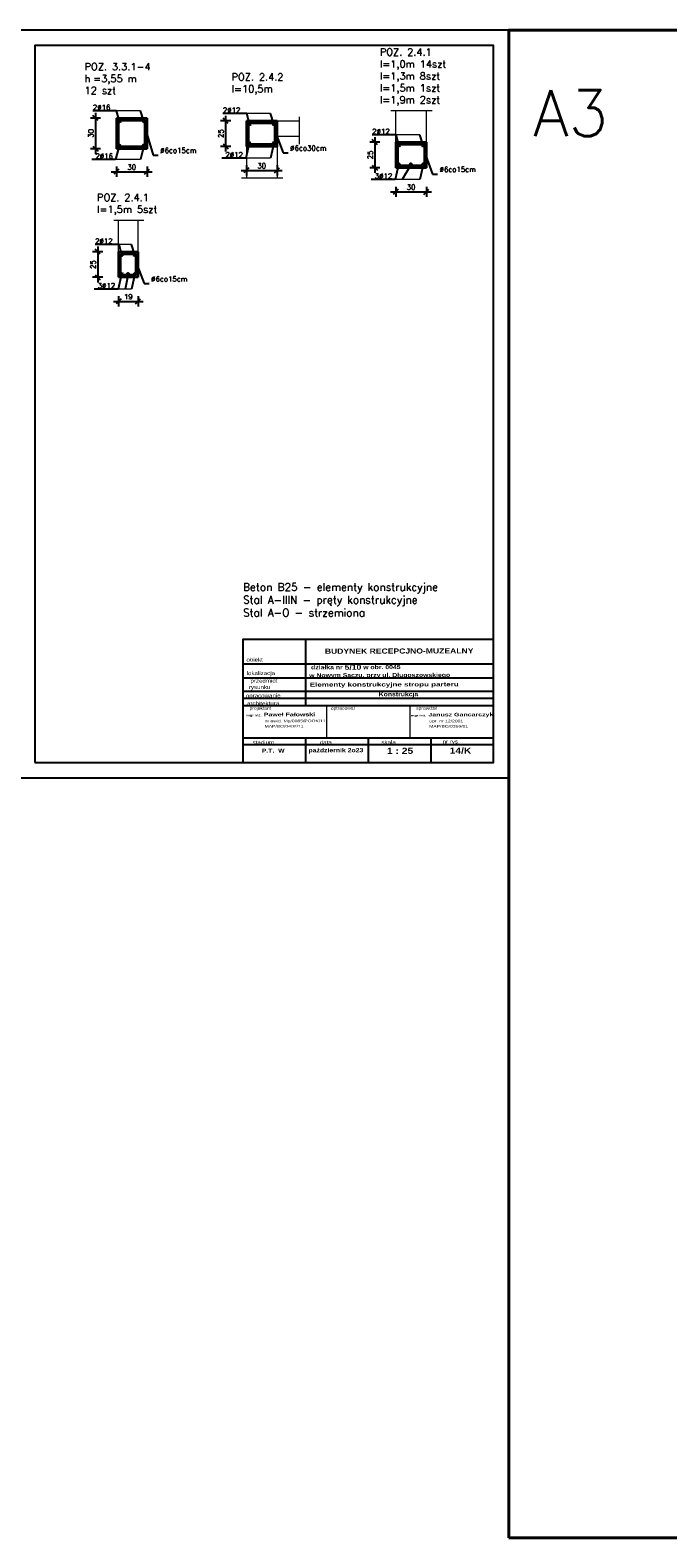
# Model space of a CAD drawing. Extents: x -19 to 9300416, y -12 to 10688993.
# Tile 42 of 106: x 4614743 to 4615366, y 5311233 to 5312707. Entities that reach past the tile are written whole.
import ezdxf

# ---------------------------------------------------------------- set-up
doc = ezdxf.new("R2010")
doc.units = 0
doc.header["$MEASUREMENT"] = 0
doc.layers.add('1', color=7, linetype='Continuous')
doc.layers.add('OPIS', color=7, linetype='Continuous')
for name, color, linetype, lineweight in [('K-OPISY', 252, 'Continuous', 15), ('K-SCIANY CIENKI', 163, 'Continuous', 30), ('K-STAL', 114, 'Continuous', 50), ('K-STAL CIENKI', 92, 'Continuous', 35), ('K-WYMIARY', 7, 'Continuous', 15)]:
    doc.layers.add(name, color=color, linetype=linetype, lineweight=lineweight)
doc.layers.add('NIEDRUK', color=230, linetype='Continuous', lineweight=40, plot=False)
doc.styles.add('ARIAL', font='arial.ttf', dxfattribs={"height": 10})
doc.styles.add('ARIAL_WYM50', font='arial.ttf', dxfattribs={"height": 15})
doc.styles.add('courier', font='stylu.ttf')
doc.styles.add('Simplex', font='simplex.shx')
doc.dimstyles.new('1do20', dxfattribs={"dimscale": 2, "dimtxt": 2.5, "dimasz": 2.5, "dimexe": 2.5, "dimexo": 0.5, "dimgap": 1, "dimtad": 1, "dimdec": 1, "dimrnd": 0.5, "dimzin": 12, "dimdsep": 46, "dimtxsty": 'Simplex', "dimblk": 'OBLIQUE', "dimcen": 0.5, "dimdle": 2.5, "dimclrd": 256, "dimclre": 256, "dimclrt": 256, "dimadec": 1, "dimazin": 3, "dimtfac": 1, "dimtdec": 1, "dimtix": 1, "dimtmove": 0, "dimatfit": 3, "dimfxl": 0, "dimtolj": 1, "dimtzin": 0, "dimarcsym": 0})

# ---------------------------------------------------------------- blocks, each defined once
blk = doc.blocks.new('_Oblique')
at = {"color": 0, "linetype": 'ByBlock', "lineweight": -2}
blk.add_line((-0.5, -0.5), (0.5, 0.5), dxfattribs=at)
blk = doc.blocks.new('*D1443')
at = {"layer": 'Defpoints', "color": 0, "lineweight": 0}
for p in [(4614850.3, 5312621.1), (4614806.7, 5312591.1), (4614850.3, 5312591.1)]:
    blk.add_point(p, dxfattribs=at)
at = {"layer": 'K-OPISY', "lineweight": -2}
for p, q in [((4614811.7, 5312621.1), (4614801.7, 5312621.1)), ((4614806.7, 5312626.1), (4614806.7, 5312586.1)), ((4614811.7, 5312591.1), (4614801.7, 5312591.1))]:
    blk.add_line(p, q, dxfattribs=at)
at = {"layer": 'K-OPISY', "lineweight": -2, "xscale": 5, "yscale": 5, "zscale": 5}
for p, rotation in [((4614806.7, 5312621.1), 90), ((4614806.7, 5312591.1), 270)]:
    blk.add_blockref('_Oblique', p, dxfattribs=dict(at, rotation=rotation))
at = {"layer": 'K-OPISY', "insert": (4614802.2, 5312606.1), "char_height": 5, "attachment_point": 5, "rotation": 90, "style": 'Simplex'}
blk.add_mtext('\\A1;30', dxfattribs=at)
blk = doc.blocks.new('*D1444')
at = {"layer": 'Defpoints', "color": 0, "lineweight": 0}
for p in [(4614827.1, 5312591.1), (4614857.1, 5312591.1), (4614857.1, 5312568.6)]:
    blk.add_point(p, dxfattribs=at)
at = {"layer": 'K-OPISY', "lineweight": -2}
for p, q in [((4614822.1, 5312568.6), (4614862.1, 5312568.6)), ((4614827.1, 5312573.6), (4614827.1, 5312563.6)), ((4614857.1, 5312573.6), (4614857.1, 5312563.6))]:
    blk.add_line(p, q, dxfattribs=at)
at = {"layer": 'K-OPISY', "lineweight": -2, "xscale": 5, "yscale": 5, "zscale": 5, "rotation": 180}
blk.add_blockref('_Oblique', (4614827.1, 5312568.6), dxfattribs=at)
at = {"layer": 'K-OPISY', "lineweight": -2, "xscale": 5, "yscale": 5, "zscale": 5}
blk.add_blockref('_Oblique', (4614857.1, 5312568.6), dxfattribs=at)
at = {"layer": 'K-OPISY', "insert": (4614842.1, 5312573.1), "char_height": 5, "attachment_point": 5, "style": 'Simplex'}
blk.add_mtext('\\A1;30', dxfattribs=at)
blk = doc.blocks.new('*D1447')
at = {"layer": 'Defpoints', "color": 0, "lineweight": 0}
for p in [(4614977.4, 5312618.4), (4614933.9, 5312593.4), (4614977.4, 5312593.4)]:
    blk.add_point(p, dxfattribs=at)
at = {"layer": 'K-OPISY', "lineweight": -2}
for p, q in [((4614933.9, 5312623.4), (4614933.9, 5312588.4)), ((4614938.9, 5312618.4), (4614928.9, 5312618.4)), ((4614938.9, 5312593.4), (4614928.9, 5312593.4))]:
    blk.add_line(p, q, dxfattribs=at)
at = {"layer": 'K-OPISY', "lineweight": -2, "xscale": 5, "yscale": 5, "zscale": 5}
for p, rotation in [((4614933.9, 5312618.4), 90), ((4614933.9, 5312593.4), 270)]:
    blk.add_blockref('_Oblique', p, dxfattribs=dict(at, rotation=rotation))
at = {"layer": 'K-OPISY', "insert": (4614929.4, 5312605.9), "char_height": 5, "attachment_point": 5, "rotation": 90, "style": 'Simplex'}
blk.add_mtext('\\A1;25', dxfattribs=at)
blk = doc.blocks.new('*D1449')
at = {"layer": 'Defpoints', "color": 0, "lineweight": 0}
for p in [(4614954.2, 5312593.4), (4614984.2, 5312593.4), (4614984.2, 5312569.9)]:
    blk.add_point(p, dxfattribs=at)
at = {"layer": 'K-OPISY', "lineweight": -2}
for p, q in [((4614949.2, 5312569.9), (4614989.2, 5312569.9)), ((4614954.2, 5312574.9), (4614954.2, 5312564.9)), ((4614984.2, 5312574.9), (4614984.2, 5312564.9))]:
    blk.add_line(p, q, dxfattribs=at)
at = {"layer": 'K-OPISY', "lineweight": -2, "xscale": 5, "yscale": 5, "zscale": 5, "rotation": 180}
blk.add_blockref('_Oblique', (4614954.2, 5312569.9), dxfattribs=at)
at = {"layer": 'K-OPISY', "lineweight": -2, "xscale": 5, "yscale": 5, "zscale": 5}
blk.add_blockref('_Oblique', (4614984.2, 5312569.9), dxfattribs=at)
at = {"layer": 'K-OPISY', "insert": (4614969.2, 5312574.4), "char_height": 5, "attachment_point": 5, "style": 'Simplex'}
blk.add_mtext('\\A1;30', dxfattribs=at)
blk = doc.blocks.new('*D1448')
at = {"layer": 'Defpoints', "color": 0, "lineweight": 0}
for p in [(4615123.5, 5312597.5), (4615079.9, 5312572.5), (4615123.5, 5312572.5)]:
    blk.add_point(p, dxfattribs=at)
at = {"layer": 'K-OPISY', "lineweight": -2}
for p, q in [((4615084.9, 5312597.5), (4615074.9, 5312597.5)), ((4615079.9, 5312602.5), (4615079.9, 5312567.5)), ((4615084.9, 5312572.5), (4615074.9, 5312572.5))]:
    blk.add_line(p, q, dxfattribs=at)
at = {"layer": 'K-OPISY', "lineweight": -2, "xscale": 5, "yscale": 5, "zscale": 5}
for p, rotation in [((4615079.9, 5312597.5), 90), ((4615079.9, 5312572.5), 270)]:
    blk.add_blockref('_Oblique', p, dxfattribs=dict(at, rotation=rotation))
at = {"layer": 'K-OPISY', "insert": (4615075.4, 5312585), "char_height": 5, "attachment_point": 5, "rotation": 90, "style": 'Simplex'}
blk.add_mtext('\\A1;25', dxfattribs=at)
blk = doc.blocks.new('*D1450')
at = {"layer": 'Defpoints', "color": 0, "lineweight": 0}
for p in [(4615100.3, 5312572.5), (4615130.3, 5312572.5), (4615130.3, 5312549)]:
    blk.add_point(p, dxfattribs=at)
at = {"layer": 'K-OPISY', "lineweight": -2}
for p, q in [((4615095.3, 5312549), (4615135.3, 5312549)), ((4615100.3, 5312554), (4615100.3, 5312544)), ((4615130.3, 5312554), (4615130.3, 5312544))]:
    blk.add_line(p, q, dxfattribs=at)
at = {"layer": 'K-OPISY', "lineweight": -2, "xscale": 5, "yscale": 5, "zscale": 5, "rotation": 180}
blk.add_blockref('_Oblique', (4615100.3, 5312549), dxfattribs=at)
at = {"layer": 'K-OPISY', "lineweight": -2, "xscale": 5, "yscale": 5, "zscale": 5}
blk.add_blockref('_Oblique', (4615130.3, 5312549), dxfattribs=at)
at = {"layer": 'K-OPISY', "insert": (4615115.3, 5312553.5), "char_height": 5, "attachment_point": 5, "style": 'Simplex'}
blk.add_mtext('\\A1;30', dxfattribs=at)
blk = doc.blocks.new('*D1451')
at = {"layer": 'Defpoints', "color": 0, "lineweight": 0}
for p in [(4614841.5, 5312490.4), (4614808.9, 5312465.4), (4614841.5, 5312465.4)]:
    blk.add_point(p, dxfattribs=at)
at = {"layer": 'K-OPISY', "lineweight": -2}
for p, q in [((4614813.9, 5312490.4), (4614803.9, 5312490.4)), ((4614808.9, 5312495.4), (4614808.9, 5312460.4)), ((4614813.9, 5312465.4), (4614803.9, 5312465.4))]:
    blk.add_line(p, q, dxfattribs=at)
at = {"layer": 'K-OPISY', "lineweight": -2, "xscale": 5, "yscale": 5, "zscale": 5}
for p, rotation in [((4614808.9, 5312490.4), 90), ((4614808.9, 5312465.4), 270)]:
    blk.add_blockref('_Oblique', p, dxfattribs=dict(at, rotation=rotation))
at = {"layer": 'K-OPISY', "insert": (4614804.4, 5312477.9), "char_height": 5, "attachment_point": 5, "rotation": 90, "style": 'Simplex'}
blk.add_mtext('\\A1;25', dxfattribs=at)
blk = doc.blocks.new('*D1452')
at = {"layer": 'Defpoints', "color": 0, "lineweight": 0}
for p in [(4614829.3, 5312465.4), (4614848.3, 5312465.4), (4614848.3, 5312441.9)]:
    blk.add_point(p, dxfattribs=at)
at = {"layer": 'K-OPISY', "lineweight": -2}
for p, q in [((4614829.3, 5312446.9), (4614829.3, 5312436.9)), ((4614848.3, 5312446.9), (4614848.3, 5312436.9)), ((4614824.3, 5312441.9), (4614853.3, 5312441.9))]:
    blk.add_line(p, q, dxfattribs=at)
at = {"layer": 'K-OPISY', "lineweight": -2, "xscale": 5, "yscale": 5, "zscale": 5, "rotation": 180}
blk.add_blockref('_Oblique', (4614829.3, 5312441.9), dxfattribs=at)
at = {"layer": 'K-OPISY', "lineweight": -2, "xscale": 5, "yscale": 5, "zscale": 5}
blk.add_blockref('_Oblique', (4614848.3, 5312441.9), dxfattribs=at)
at = {"layer": 'K-OPISY', "insert": (4614838.8, 5312446.4), "char_height": 5, "attachment_point": 5, "style": 'Simplex'}
blk.add_mtext('\\A1;19', dxfattribs=at)

msp = doc.modelspace()

# ---------------------------------------------------------------- linework, layer by layer
at = {"lineweight": 0, "ltscale": 40}
for p, q in [((4615032.44, 5312046.45), (4615032.44, 5312014.71)), ((4615114.16, 5312046.45), (4615114.16, 5312014.71))]:
    msp.add_line(p, q, dxfattribs=at)
at = {"ltscale": 40}
for points in [[(4614693.56, 5311976.03), (4615211.03, 5311976.03), (4615211.03, 5312707.03), (4614693.56, 5312707.03)], [(4614747.31, 5311991.03), (4615196.03, 5311991.03), (4615196.03, 5312692.03), (4614747.31, 5312692.03)], [(4614747.31, 5311991.03), (4615196.03, 5311991.03), (4615196.03, 5312692.03), (4614747.31, 5312692.03)]]:
    msp.add_lwpolyline(points, close=True, dxfattribs=at)
at = {"lineweight": 0, "ltscale": 40}
for p in [(4615032.44, 5312046.45), (4615114.17, 5312046.45)]:
    msp.add_point(p, dxfattribs=at)
at = {"layer": 'K-OPISY'}
for p, q in [((4614850.77, 5312628.14), (4614817.25, 5312628.14)), ((4614977.89, 5312625.41), (4614944.37, 5312625.41)), ((4615123.97, 5312604.58), (4615090.45, 5312604.58)), ((4614841.94, 5312497.47), (4614819.42, 5312497.47))]:
    msp.add_line(p, q, dxfattribs=at)
at = {"layer": 'K-SCIANY CIENKI'}
for p, q in [((4614857.09, 5312621.09), (4614827.09, 5312621.09)), ((4614827.09, 5312621.09), (4614827.09, 5312591.09)), ((4614857.09, 5312591.09), (4614857.09, 5312621.09)), ((4614984.2, 5312618.37), (4614954.2, 5312618.37)), ((4614954.2, 5312618.37), (4614954.2, 5312593.37)), ((4614984.2, 5312593.37), (4614984.2, 5312618.37)), ((4614827.09, 5312591.09), (4614857.09, 5312591.09)), ((4614829.59, 5312591.09), (4614854.59, 5312591.09)), ((4614954.2, 5312593.37), (4614984.2, 5312593.37)), ((4614956.7, 5312593.37), (4614981.7, 5312593.37)), ((4615130.28, 5312597.54), (4615100.28, 5312597.54)), ((4615100.28, 5312597.54), (4615100.28, 5312572.54)), ((4615130.28, 5312572.54), (4615130.28, 5312597.54)), ((4615100.28, 5312572.54), (4615130.28, 5312572.54)), ((4615102.78, 5312572.54), (4615127.78, 5312572.54)), ((4614848.26, 5312490.43), (4614829.26, 5312490.43)), ((4614829.26, 5312490.43), (4614829.26, 5312465.43)), ((4614848.26, 5312465.43), (4614848.26, 5312490.43)), ((4614829.26, 5312465.43), (4614848.26, 5312465.43)), ((4614831.76, 5312465.43), (4614845.76, 5312465.43))]:
    msp.add_line(p, q, dxfattribs=at)
at = {"layer": 'K-STAL'}
for centre in [(4614830.13, 5312618.16), (4614854.05, 5312618.16), (4614957.24, 5312615.43), (4614981.16, 5312615.43), (4614829.93, 5312594.02), (4614854.06, 5312594.02), (4614957.04, 5312596.3), (4614981.17, 5312596.3), (4615103.32, 5312594.6), (4615127.24, 5312594.6), (4615103.12, 5312575.47), (4615115, 5312575.47), (4615127.25, 5312575.47), (4614832.3, 5312487.5), (4614845.22, 5312487.5), (4614832.1, 5312468.36), (4614838.48, 5312468.36), (4614845.23, 5312468.36)]:
    msp.add_circle(centre, 0.56, dxfattribs=at)
at = {"layer": 'K-STAL CIENKI'}
for points in [[(4614829.09, 5312619.09), (4614855.09, 5312619.09), (4614855.09, 5312593.09), (4614829.09, 5312593.09)], [(4614956.2, 5312616.37), (4614982.2, 5312616.37), (4614982.2, 5312595.37), (4614956.2, 5312595.37)], [(4615102.28, 5312595.54), (4615128.28, 5312595.54), (4615128.28, 5312574.54), (4615102.28, 5312574.54)], [(4614831.26, 5312488.43), (4614846.26, 5312488.43), (4614846.26, 5312467.43), (4614831.26, 5312467.43)]]:
    msp.add_lwpolyline(points, close=True, dxfattribs=at)
at = {"layer": 'K-WYMIARY', "lineweight": 0, "ltscale": 40}
for p, q in [((4615005.72, 5312622.45), (4615005.72, 5312595.51)), ((4615095.61, 5312628.35), (4615135.89, 5312628.35)), ((4615100.28, 5312597.54), (4615100.28, 5312628.35)), ((4615130.28, 5312597.54), (4615130.28, 5312628.35)), ((4614984.2, 5312618.37), (4615005.72, 5312618.37)), ((4614954.2, 5312593.37), (4614954.2, 5312562.55)), ((4614984.2, 5312603.37), (4615005.72, 5312603.37)), ((4614984.2, 5312593.37), (4614984.2, 5312562.55)), ((4614949.53, 5312562.55), (4614989.81, 5312562.55)), ((4614824.58, 5312521.24), (4614853.87, 5312521.24)), ((4614829.26, 5312490.43), (4614829.26, 5312521.24)), ((4614848.26, 5312490.43), (4614848.26, 5312521.24))]:
    msp.add_line(p, q, dxfattribs=at)
at = {"layer": 'K-WYMIARY'}
for p, q in [((4614850.58, 5312580.52), (4614819.75, 5312580.52)), ((4614977.69, 5312581.79), (4614946.87, 5312581.79)), ((4615123.78, 5312560.96), (4615092.95, 5312560.96)), ((4614841.75, 5312453.85), (4614821.92, 5312453.85))]:
    msp.add_line(p, q, dxfattribs=at)
at = {"layer": 'NIEDRUK', "color": 252}
msp.add_lwpolyline([(4615211.03, 5311233.03), (4617311.03, 5311233.03), (4617311.03, 5312707.03), (4615211.03, 5312707.03)], close=True, dxfattribs=at)
at = {"layer": 'OPIS'}
for p, q in [((4615012.02, 5312111.46), (4615011.93, 5312046.45)), ((4615195.72, 5312087.24), (4614950.73, 5312087.24)), ((4615195.79, 5312087.24), (4614950.8, 5312087.24)), ((4615195.83, 5312073.43), (4614950.84, 5312073.43)), ((4615195.87, 5312060.51), (4614950.88, 5312060.51)), ((4615195.9, 5312046.45), (4614950.7, 5312046.45)), ((4615195.89, 5312053.49), (4614950.9, 5312053.49)), ((4615195.97, 5312014.71), (4614950.98, 5312014.71)), ((4615195.99, 5312008.26), (4614951, 5312008.26)), ((4615011.99, 5312014.88), (4615012.05, 5311991.2)), ((4615073.23, 5312014.71), (4615073.38, 5311991.36)), ((4615134.64, 5312015.21), (4615134.71, 5311991.53))]:
    msp.add_line(p, q, dxfattribs=at)
msp.add_lwpolyline([(4614950.73, 5311991.03), (4615196.03, 5311991.03), (4615195.98, 5312111.46), (4614950.68, 5312111.46)], close=True, dxfattribs=at)

# ---------------------------------------------------------------- texts
at = {"layer": '1', "insert": (4615124.4, 5312080.15), "char_height": 4, "width": 221.1936, "attachment_point": 5, "rotation": 0.15445, "style": 'ARIAL_WYM50'}
msp.add_mtext('\\A1;\\pxql;{\\W1.2;\\fArial|b1|i0|c238|p34;  działka nr \\H1.25x;5/10\\H0.8x; w obr. 0045\\P w Nowym Saczu, przy ul. Długoszowskiego }', dxfattribs=at)
at = {"layer": 'K-OPISY', "char_height": 5, "attachment_point": 7, "style": 'Simplex'}
for s, insert in [('%%C6co15cm', (4614869.99, 5312586.93)), ('%%C6co30cm', (4614997.1, 5312589.2)), ('%%C6co15cm', (4615143.18, 5312568.37)), ('%%C6co15cm', (4614861.16, 5312461.26))]:
    msp.add_mtext(s, dxfattribs=dict(at, insert=insert))
at = {"layer": 'K-WYMIARY', "style": 'Simplex'}
for s, insert, char_height, attachment_point in [('POZ. 2.4.1\\Pl=1,0m 14szt\\Pl=1,3m 8szt\\Pl=1,5m 1szt\\Pl=1,9m 2szt', (4615084.76, 5312633.27), 7, 7), ('POZ. 3.3.1-4\\Ph{\\H0.57143x; }=3,55 m\\P12 szt', (4614796.04, 5312644.55), 7, 7), ('POZ. 2.4.2\\Pl=10,5m', (4614939.77, 5312644.02), 7, 7), ('2%%C16                ', (4614804.12, 5312631.58), 5, 4), ('2%%C12                ', (4614931.23, 5312628.85), 5, 4), ('2%%C12                ', (4615077.31, 5312608.02), 5, 4), ('2%%C16                ', (4614806.62, 5312583.96), 5, 4), ('2%%C12                ', (4614933.73, 5312585.24), 5, 4), ('3%%C12                ', (4615079.81, 5312564.41), 5, 4), ('POZ. 2.4.1\\Pl=1,5m 5szt', (4614808.24, 5312526.16), 7, 7), ('2%%C12                ', (4614806.29, 5312500.91), 5, 4), ('3%%C12                ', (4614808.79, 5312457.3), 5, 4), ('Beton B25 - elementy konstrukcyjne\\PStal A-IIIN - pręty konstrukcyjne\\PStal A-O - strzemiona', (4614951, 5312133.83), 7.5, 7)]:
    msp.add_mtext(s, dxfattribs=dict(at, insert=insert, char_height=char_height, attachment_point=attachment_point))
at = {"layer": 'NIEDRUK', "insert": (4615234.72, 5312603.37), "char_height": 45, "attachment_point": 7, "style": 'Simplex'}
msp.add_mtext('A3', dxfattribs=at)
at = {"layer": 'OPIS', "rotation": 0.15445}
for s, insert, char_height, width, attachment_point, style in [('{\\fEuphemia|b0|i0|c0|p34;\\W1.2;obiekt}', (4614962.32, 5312091.59), 3.75, 177.7517, 5, 'ARIAL_WYM50'), ('{\\W1.2;\\fArial|b1|i0|c238|p34; BUDYNEK RECEPCJNO-MUZEALNY}', (4615102.47, 5312100), 5, 194.3959, 5, 'ARIAL_WYM50'), ('{\\fEuphemia|b0|i0|c0|p34;\\W1.2;lokalizacja}', (4614968.37, 5312077.78), 3.75, 177.7517, 5, 'ARIAL_WYM50'), ('{\\fEuphemia|b0|i0|c0|p34;\\W1.2;     przedmiot\\Prysunku}', (4614967.23, 5312067.29), 3.75, 177.7517, 5, 'ARIAL_WYM50'), ('{\\fArial|b1|i0|c238|p34;\\W1.4;\\C0;Elementy konstrukcyjne stropu parteru}', (4615016.26, 5312069.19), 4, 183.9809, 1, 'ARIAL'), ('{\\fEuphemia|b0|i0|c0|p34;\\W1.2;opracowanie}', (4614970.72, 5312055.85), 3.75, 177.7517, 5, 'ARIAL_WYM50'), ('{\\fEuphemia|b0|i0|c0|p34;\\W1.2;architektura}', (4614970.56, 5312048.81), 3.75, 177.7517, 5, 'ARIAL_WYM50'), ('{\\W1.2;\\FEuphemia|c0;projektant}', (4614967.91, 5312043.75), 3, 177.7517, 5, 'ARIAL_WYM50'), ('{\\W1.2;\\FEuphemia|c0;optracował}', (4615048.44, 5312043.75), 3, 177.7517, 5, 'ARIAL_WYM50'), ('{\\fArial|b1|i0|c238|p34;\\W1.2;Konstrukcja}', (4615102.97, 5312057.25), 4, 177.7517, 5, 'ARIAL_WYM50'), ('{\\W1.2;\\FEuphemia|c0;sprawdził}', (4615130.28, 5312043.82), 3, 177.7517, 5, 'ARIAL_WYM50'), ('{\\W1.4;\\fArial|b1|i0|c238|p34;\\H0.444444x;mgr inż.  \\H1.750002x;Paweł Fałowski}', (4614954.08, 5312039.62), 4.5, 185.7721, 1, 'courier'), ('{\\W1.4;\\fArial|b0|i0|c238|p34;nr ewid. Mp/0085/POOK/11}', (4614972.07, 5312032.87), 2.5, 185.7721, 1, 'courier'), ('{\\W1.4;\\fArial|b1|i0|c238|p34;\\H0.444444x;mgr inż.  \\H1.750002x;Janusz Gancarczyk}', (4615115.07, 5312039.54), 4.5, 185.7721, 1, 'courier'), ('{\\W1.4;\\fArial|b0|i0|c238|p34;upr. nr 12/2001}', (4615133.07, 5312032.79), 2.5, 185.7721, 1, 'courier'), ('{\\W1.4;\\fArial|b0|i0|c238|p34;MAP/BO/0402/11}', (4614972.03, 5312027.73), 2.5, 185.7721, 1, 'courier'), ('{\\W1.4;\\fArial|b0|i0|c238|p34;MAP/BO/0366/01}', (4615133.03, 5312027.66), 2.5, 185.7721, 1, 'courier'), ('{\\fEuphemia|b0|i0|c0|p34;\\W1.2;stadium}', (4614970.83, 5312010.62), 3.75, 177.7517, 5, 'ARIAL_WYM50'), ('{\\W1.2;\\fArial|b1|i0|c238|p34;P.T._W}', (4614980.44, 5312002.29), 4, 177.7517, 5, 'ARIAL_WYM50'), ('{\\W1.2;\\fArial|b1|i0|c238|p34;październik 2o23}', (4615041.77, 5312002.46), 4, 177.7517, 5, 'ARIAL_WYM50'), ('{\\fEuphemia|b0|i0|c0|p34;\\W1.2;data}', (4615031.84, 5312010.78), 3.75, 177.7517, 5, 'ARIAL_WYM50'), ('{\\fEuphemia|b0|i0|c0|p34;\\W1.2;skala}', (4615093.32, 5312010.78), 3.75, 177.7517, 5, 'ARIAL_WYM50'), ('{\\fArial|b1|i0|c238|p34;\\W1.2;\\C0;1 : 25}', (4615091.66, 5312005.44), 6, 183.9809, 1, 'ARIAL'), ('{\\fEuphemia|b0|i0|c0|p34;\\W1.2;nr rys.}', (4615154.49, 5312010.95), 3.75, 177.7517, 5, 'ARIAL_WYM50'), ('{\\fArial|b1|i0|c238|p34;\\W1.2;\\C0;14/K}', (4615152.98, 5312005.61), 6, 183.9809, 1, 'ARIAL')]:
    msp.add_mtext(s, dxfattribs=dict(at, insert=insert, char_height=char_height, width=width, attachment_point=attachment_point, style=style))

# ---------------------------------------------------------------- dimensions: what is measured, and where the dimension line sits
at = {"layer": 'K-OPISY'}
for base, p1, p2, picture, middle in [((4614806.74, 5312591.09), (4614850.28, 5312621.09), (4614850.28, 5312591.09), '*D1443', (4614802.24, 5312606.09)), ((4614933.85, 5312593.37), (4614977.4, 5312618.37), (4614977.4, 5312593.37), '*D1447', (4614929.35, 5312605.87)), ((4615079.94, 5312572.54), (4615123.48, 5312597.54), (4615123.48, 5312572.54), '*D1448', (4615075.44, 5312585.04)), ((4614808.91, 5312465.43), (4614841.46, 5312490.43), (4614841.46, 5312465.43), '*D1451', (4614804.41, 5312477.93))]:
    dim = msp.add_linear_dim(base=base, p1=p1, p2=p2, angle=90, dimstyle='1do20', override={"dimtmove": 1}, dxfattribs=at)
    dim.commit()
    dim.dimension.update_dxf_attribs({"geometry": picture, "text_midpoint": middle})
for base, p1, p2, picture, middle in [((4614857.09, 5312568.59), (4614827.09, 5312591.09), (4614857.09, 5312591.09), '*D1444', (4614842.09, 5312573.09)), ((4614984.2, 5312569.86), (4614954.2, 5312593.37), (4614984.2, 5312593.37), '*D1449', (4614969.2, 5312574.36)), ((4615130.28, 5312549.03), (4615100.28, 5312572.54), (4615130.28, 5312572.54), '*D1450', (4615115.28, 5312553.53)), ((4614848.26, 5312441.92), (4614829.26, 5312465.43), (4614848.26, 5312465.43), '*D1452', (4614838.76, 5312446.42))]:
    dim = msp.add_linear_dim(base=base, p1=p1, p2=p2, dimstyle='1do20', override={"dimtmove": 1}, dxfattribs=at)
    dim.commit()
    dim.dimension.update_dxf_attribs({"geometry": picture, "text_midpoint": middle})

# ---------------------------------------------------------------- leaders
for points in [[(4614855.09, 5312612.31), (4614862.99, 5312584.93), (4614867.99, 5312584.93)], [(4614982.2, 5312608.58), (4614990.1, 5312587.2), (4614995.1, 5312587.2)], [(4615128.28, 5312587.75), (4615136.18, 5312566.37), (4615141.18, 5312566.37)], [(4614846.26, 5312480.64), (4614854.16, 5312459.26), (4614859.16, 5312459.26)]]:
    msp.add_leader(points, dimstyle='1do20', override={"dimgap": 1, "dimtad": 1}, dxfattribs=at)
at = {"layer": 'K-WYMIARY', "annotation_type": 0, "has_hookline": 1, "hookline_direction": 1}
for points, text_width in [([(4614830.22, 5312618.1), (4614827.31, 5312628.14), (4614822.31, 5312628.14)], 16.19), ([(4614957.33, 5312615.37), (4614954.66, 5312625.41), (4614949.66, 5312625.41)], 16.43), ([(4614829.93, 5312594.02), (4614826.33, 5312580.52), (4614821.33, 5312580.52)], 16.19), ([(4614957.04, 5312596.3), (4614953.68, 5312581.79), (4614948.68, 5312581.79)], 16.43), ([(4615103.41, 5312594.54), (4615100.74, 5312604.58), (4615095.74, 5312604.58)], 16.43), ([(4615103.12, 5312575.47), (4615099.76, 5312560.96), (4615094.76, 5312560.96)], 16.43), ([(4614832.39, 5312487.43), (4614829.71, 5312497.47), (4614824.71, 5312497.47)], 16.43), ([(4614832.1, 5312468.36), (4614828.74, 5312453.85), (4614823.74, 5312453.85)], 16.43)]:
    msp.add_leader(points, dimstyle='1do20', override={"dimgap": 1, "dimtad": 1}, dxfattribs=dict(at, text_width=text_width))
at = {"layer": 'K-WYMIARY'}
for points in [[(4614853.94, 5312618.18), (4614850.77, 5312628.14)], [(4614981.05, 5312615.45), (4614977.89, 5312625.41)], [(4614854.06, 5312594.02), (4614850.58, 5312580.52)], [(4614981.17, 5312596.3), (4614977.69, 5312581.79)], [(4615127.13, 5312594.63), (4615123.97, 5312604.58)], [(4615115, 5312575.47), (4615106.64, 5312560.96)], [(4615127.25, 5312575.47), (4615123.78, 5312560.96)], [(4614845.11, 5312487.52), (4614841.94, 5312497.47)], [(4614838.48, 5312468.36), (4614835.62, 5312453.85)], [(4614845.23, 5312468.36), (4614841.75, 5312453.85)]]:
    msp.add_leader(points, dimstyle='1do20', override={"dimgap": 1, "dimtad": 1}, dxfattribs=at)

doc.saveas('drawing.dxf')
